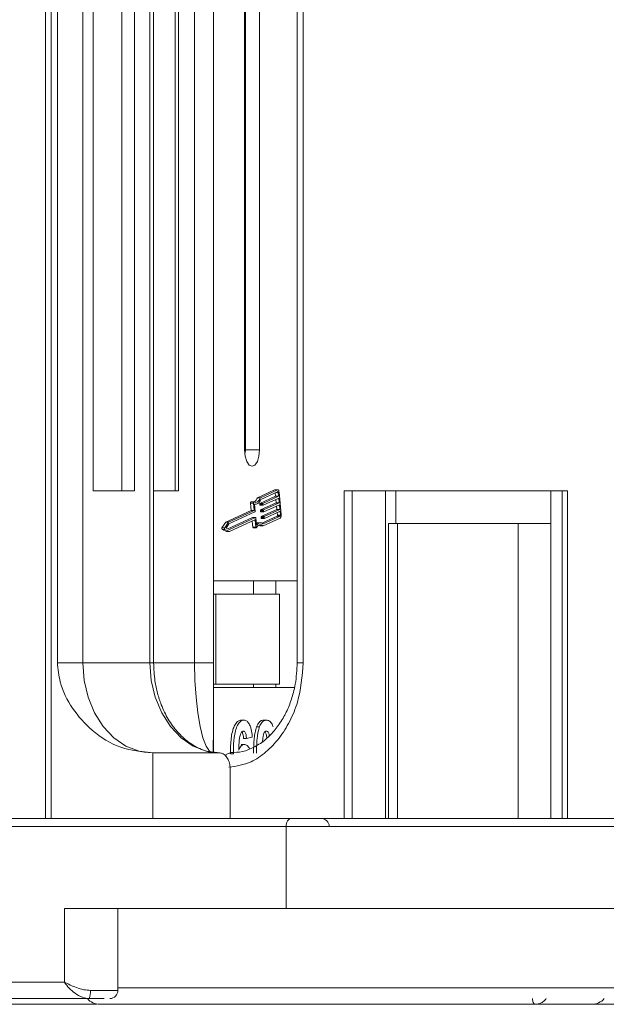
# Model space of a CAD drawing. Header units: millimetres. Extents: x 2205 to 3679, y 833 to 1866.
# Tile 5 of 86: x 2740 to 2775, y 1083 to 1143. Entities that reach past the tile are written whole.
import ezdxf

# ---------------------------------------------------------------- set-up
doc = ezdxf.new("R2010")
doc.units = ezdxf.units.MM

msp = doc.modelspace()

# ---------------------------------------------------------------- linework, layer by layer
at = {"color": 7, "linetype": 'Continuous', "lineweight": 15}
for p, q in [((2741.153, 1144.183), (2741.153, 1094.183)), ((2741.506, 1094.183), (2741.506, 1144.183)), ((2741.877, 1144.183), (2741.877, 1103.683)), ((2743.427, 1103.683), (2743.427, 1144.183)), ((2744.058, 1144.183), (2744.058, 1114.183)), ((2745.805, 1114.183), (2745.805, 1144.183)), ((2746.581, 1114.183), (2746.581, 1144.183)), ((2747.527, 1144.183), (2747.527, 1103.683)), ((2747.751, 1103.683), (2747.751, 1144.183)), ((2749.073, 1114.183), (2749.073, 1144.183)), ((2749.277, 1114.183), (2749.277, 1144.183)), ((2750.256, 1144.183), (2750.256, 1103.683)), ((2751.415, 1103.683), (2751.415, 1144.183)), ((2751.417, 1144.183), (2751.417, 1098.238)), ((2753.302, 1144.183), (2753.302, 1116.683)), ((2753.358, 1116.683), (2753.358, 1144.183)), ((2754.219, 1116.683), (2754.219, 1144.183)), ((2756.515, 1144.183), (2756.515, 1103.683)), ((2756.885, 1103.683), (2756.885, 1144.183)), ((2754.219, 1116.683), (2753.358, 1116.683)), ((2744.058, 1114.183), (2746.581, 1114.183)), ((2747.751, 1114.183), (2749.277, 1114.183)), ((2755.135, 1114.249), (2754.09, 1113.768)), ((2755.313, 1114.249), (2754.268, 1113.768)), ((2755.324, 1114.134), (2754.295, 1113.661)), ((2755.135, 1114.249), (2755.313, 1114.249)), ((2755.329, 1114.253), (2755.152, 1114.253)), ((2755.356, 1114.089), (2755.225, 1114.089)), ((2755.378, 1113.859), (2755.356, 1114.089)), ((2755.542, 1112.735), (2755.408, 1114.113)), ((2773.008, 1114.183), (2759.386, 1114.183)), ((2759.386, 1114.183), (2759.386, 1094.183)), ((2759.875, 1094.183), (2759.875, 1114.183)), ((2761.91, 1114.183), (2761.91, 1094.183)), ((2762.54, 1112.183), (2762.54, 1114.183)), ((2771.998, 1094.183), (2771.998, 1114.183)), ((2772.699, 1114.183), (2772.699, 1094.183)), ((2773.008, 1094.183), (2773.008, 1114.183)), ((2753.871, 1113.508), (2753.693, 1113.508)), ((2754.09, 1113.768), (2754.268, 1113.768)), ((2755.2, 1113.859), (2754.245, 1113.419)), ((2754.423, 1113.419), (2755.378, 1113.859)), ((2755.389, 1113.744), (2754.434, 1113.304)), ((2755.18, 1114.068), (2755.2, 1113.859)), ((2755.2, 1113.859), (2755.378, 1113.859)), ((2755.219, 1113.666), (2755.239, 1113.457)), ((2755.417, 1113.457), (2755.389, 1113.744)), ((2753.71, 1112.993), (2752.151, 1112.275)), ((2753.888, 1112.993), (2752.329, 1112.275)), ((2753.938, 1112.896), (2752.351, 1112.165)), ((2753.667, 1113.437), (2753.71, 1112.993)), ((2753.667, 1113.437), (2753.845, 1113.437)), ((2753.71, 1112.993), (2753.888, 1112.993)), ((2753.845, 1113.437), (2753.888, 1112.993)), ((2753.906, 1113.375), (2753.949, 1112.931)), ((2753.907, 1113.365), (2753.971, 1113.365)), ((2754.235, 1113.385), (2754.24, 1113.327)), ((2754.235, 1113.385), (2754.412, 1113.385)), ((2754.418, 1113.327), (2754.24, 1113.327)), ((2754.245, 1113.419), (2754.423, 1113.419)), ((2754.253, 1113.304), (2754.431, 1113.304)), ((2754.274, 1112.982), (2754.279, 1112.925)), ((2754.274, 1112.982), (2754.451, 1112.982)), ((2754.279, 1112.925), (2754.457, 1112.925)), ((2755.239, 1113.457), (2754.284, 1113.017)), ((2754.284, 1113.017), (2754.462, 1113.017)), ((2754.292, 1112.902), (2754.47, 1112.902)), ((2755.278, 1113.055), (2754.323, 1112.615)), ((2754.418, 1113.327), (2754.412, 1113.385)), ((2754.457, 1112.925), (2754.451, 1112.982)), ((2754.462, 1113.017), (2755.417, 1113.457)), ((2755.428, 1113.342), (2754.473, 1112.902)), ((2754.501, 1112.615), (2755.456, 1113.055)), ((2755.467, 1112.94), (2754.512, 1112.5)), ((2755.239, 1113.457), (2755.417, 1113.457)), ((2755.258, 1113.264), (2755.278, 1113.055)), ((2755.278, 1113.055), (2755.456, 1113.055)), ((2755.456, 1113.055), (2755.428, 1113.342)), ((2755.489, 1112.71), (2755.467, 1112.94)), ((2753.794, 1112.551), (2752.292, 1111.86)), ((2752.384, 1111.82), (2753.972, 1112.551)), ((2752.385, 1111.7), (2753.93, 1112.412)), ((2753.773, 1112.34), (2753.809, 1111.974)), ((2753.794, 1112.551), (2753.972, 1112.551)), ((2753.975, 1112.552), (2753.797, 1112.552)), ((2753.881, 1112.39), (2753.946, 1112.39)), ((2753.946, 1112.39), (2753.986, 1111.974)), ((2753.988, 1112.529), (2754.031, 1112.085)), ((2754.313, 1112.58), (2754.318, 1112.523)), ((2754.313, 1112.58), (2754.49, 1112.58)), ((2754.318, 1112.523), (2754.496, 1112.523)), ((2754.323, 1112.615), (2754.501, 1112.615)), ((2754.331, 1112.499), (2754.509, 1112.499)), ((2755.291, 1112.641), (2754.367, 1112.215)), ((2754.435, 1112.044), (2755.48, 1112.526)), ((2754.44, 1112.167), (2755.469, 1112.641)), ((2754.496, 1112.523), (2754.49, 1112.58)), ((2755.469, 1112.641), (2755.291, 1112.641)), ((2755.297, 1112.862), (2755.312, 1112.71)), ((2755.312, 1112.71), (2755.489, 1112.71)), ((2752.151, 1112.275), (2751.921, 1111.924)), ((2752.099, 1111.924), (2751.921, 1111.924)), ((2751.931, 1111.818), (2752.207, 1111.7)), ((2751.931, 1111.818), (2752.109, 1111.818)), ((2752.329, 1112.275), (2752.099, 1111.924)), ((2752.109, 1111.818), (2752.385, 1111.7)), ((2752.151, 1112.275), (2752.329, 1112.275)), ((2752.351, 1112.165), (2752.182, 1111.907)), ((2752.182, 1111.907), (2752.384, 1111.82)), ((2752.207, 1111.7), (2752.385, 1111.7)), ((2753.986, 1111.974), (2753.809, 1111.974)), ((2753.835, 1111.927), (2754.013, 1111.927)), ((2754.273, 1112.237), (2754.095, 1112.237)), ((2754.257, 1112.044), (2754.435, 1112.044)), ((2762.083, 1112.183), (2762.083, 1094.183)), ((2762.637, 1112.183), (2762.083, 1112.183)), ((2762.637, 1094.183), (2762.637, 1112.183)), ((2762.637, 1112.183), (2770.009, 1112.183)), ((2770.009, 1112.183), (2770.009, 1094.183)), ((2771.998, 1112.183), (2770.009, 1112.183)), ((2756.515, 1108.683), (2751.417, 1108.683)), ((2753.847, 1107.883), (2753.847, 1108.683)), ((2755.208, 1107.883), (2755.208, 1108.683)), ((2751.417, 1107.883), (2751.545, 1107.883)), ((2751.545, 1107.883), (2751.545, 1102.383)), ((2751.545, 1107.883), (2755.443, 1107.883)), ((2755.443, 1102.383), (2755.443, 1107.883)), ((2741.877, 1103.683), (2743.427, 1103.683)), ((2743.427, 1103.683), (2747.527, 1103.683)), ((2747.527, 1103.683), (2747.751, 1103.683)), ((2747.751, 1103.683), (2750.256, 1103.683)), ((2750.256, 1103.683), (2751.415, 1103.683)), ((2756.515, 1103.683), (2756.885, 1103.683)), ((2751.545, 1102.383), (2751.417, 1102.383)), ((2751.417, 1102.183), (2756.355, 1102.183)), ((2751.545, 1102.383), (2755.443, 1102.383)), ((2753.847, 1102.383), (2753.847, 1102.183)), ((2755.208, 1102.183), (2755.208, 1102.383)), ((2753.27, 1100.183), (2753.093, 1100.183)), ((2754.214, 1099.776), (2754.036, 1099.776)), ((2754.632, 1100.183), (2754.455, 1100.183)), ((2753.421, 1099.055), (2753.243, 1099.055)), ((2753.774, 1099.139), (2753.421, 1099.055)), ((2753.279, 1098.696), (2753.101, 1098.696)), ((2747.696, 1098.183), (2747.696, 1094.183)), ((2747.696, 1098.183), (2751.795, 1098.183)), ((2752.444, 1098.129), (2752.621, 1098.129)), ((2752.426, 1094.183), (2752.426, 1097.183)), ((2717.369, 1093.683), (2755.839, 1093.683)), ((2756.154, 1094.183), (2717.684, 1094.183)), ((2755.839, 1093.683), (2755.839, 1088.683)), ((2755.839, 1093.683), (2792.395, 1093.683)), ((2742.314, 1088.683), (2742.314, 1084.183)), ((2755.839, 1088.683), (2742.314, 1088.683)), ((2745.575, 1083.683), (2745.575, 1088.683)), ((2755.839, 1088.683), (2776.967, 1088.683)), ((2742.314, 1084.183), (2703.844, 1084.183)), ((2743.891, 1083.683), (2745.575, 1083.683)), ((2745.575, 1083.833), (2776.733, 1083.833)), ((2704.474, 1083.183), (2743.812, 1083.183)), ((2744.291, 1082.833), (2730.806, 1082.833)), ((2743.01, 1082.833), (2743.013, 1082.833)), ((2771.041, 1082.833), (2771.039, 1082.833)), ((2774.486, 1082.833), (2774.499, 1082.833))]:
    msp.add_line(p, q, dxfattribs=at)
at = {"color": 7, "linetype": 'Continuous', "lineweight": 15, "flags": 128}
for points in [[(2753.302, 1116.683), (2753.337, 1116.3), (2753.436, 1115.976), (2753.585, 1115.759), (2753.761, 1115.683), (2753.936, 1115.759), (2754.085, 1115.976), (2754.184, 1116.3), (2754.219, 1116.683)], [(2755.152, 1114.253), (2755.151, 1114.253), (2755.135, 1114.249)], [(2755.313, 1114.249), (2755.328, 1114.253), (2755.344, 1114.25), (2755.359, 1114.241), (2755.373, 1114.225), (2755.386, 1114.203), (2755.396, 1114.177), (2755.404, 1114.146), (2755.408, 1114.113)], [(2755.356, 1114.089), (2755.354, 1114.1), (2755.352, 1114.11), (2755.348, 1114.119), (2755.344, 1114.126), (2755.339, 1114.132), (2755.334, 1114.135), (2755.329, 1114.136), (2755.324, 1114.134)], [(2753.693, 1113.508), (2753.693, 1113.508), (2753.686, 1113.506), (2753.68, 1113.5), (2753.675, 1113.492), (2753.67, 1113.48), (2753.668, 1113.467), (2753.666, 1113.452), (2753.667, 1113.437)], [(2753.845, 1113.437), (2753.844, 1113.452), (2753.845, 1113.467), (2753.848, 1113.48), (2753.852, 1113.492), (2753.858, 1113.5), (2753.864, 1113.506), (2753.871, 1113.508), (2753.877, 1113.507)], [(2753.877, 1113.507), (2753.93, 1113.487), (2753.984, 1113.483), (2754.037, 1113.494), (2754.089, 1113.521), (2754.139, 1113.562), (2754.186, 1113.618), (2754.229, 1113.687), (2754.268, 1113.768)], [(2754.295, 1113.661), (2754.256, 1113.583), (2754.212, 1113.515), (2754.166, 1113.46), (2754.116, 1113.416), (2754.065, 1113.386), (2754.012, 1113.369), (2753.959, 1113.365), (2753.906, 1113.375)], [(2754.24, 1113.327), (2754.241, 1113.322), (2754.242, 1113.317), (2754.244, 1113.312), (2754.246, 1113.309), (2754.248, 1113.306), (2754.251, 1113.304), (2754.253, 1113.304)], [(2754.279, 1112.925), (2754.28, 1112.919), (2754.281, 1112.914), (2754.283, 1112.91), (2754.285, 1112.906), (2754.287, 1112.904), (2754.29, 1112.902), (2754.292, 1112.902)], [(2754.434, 1113.304), (2754.431, 1113.304), (2754.429, 1113.304), (2754.426, 1113.306), (2754.424, 1113.309), (2754.422, 1113.312), (2754.42, 1113.317), (2754.419, 1113.322), (2754.418, 1113.327)], [(2754.473, 1112.902), (2754.47, 1112.902), (2754.468, 1112.902), (2754.465, 1112.904), (2754.463, 1112.906), (2754.461, 1112.91), (2754.459, 1112.914), (2754.458, 1112.919), (2754.457, 1112.925)], [(2753.797, 1112.552), (2753.797, 1112.552), (2753.794, 1112.551)], [(2753.93, 1112.412), (2753.933, 1112.413), (2753.935, 1112.412), (2753.938, 1112.411), (2753.94, 1112.408), (2753.942, 1112.404), (2753.944, 1112.4), (2753.945, 1112.395), (2753.946, 1112.39)], [(2753.972, 1112.551), (2753.974, 1112.552), (2753.977, 1112.552), (2753.98, 1112.55), (2753.982, 1112.547), (2753.984, 1112.544), (2753.986, 1112.539), (2753.987, 1112.534), (2753.988, 1112.529)], [(2754.318, 1112.523), (2754.319, 1112.517), (2754.32, 1112.512), (2754.322, 1112.508), (2754.324, 1112.504), (2754.326, 1112.502), (2754.329, 1112.5), (2754.331, 1112.499)], [(2754.512, 1112.5), (2754.509, 1112.499), (2754.507, 1112.5), (2754.504, 1112.502), (2754.502, 1112.504), (2754.5, 1112.508), (2754.498, 1112.512), (2754.497, 1112.517), (2754.496, 1112.523)], [(2753.809, 1111.974), (2753.811, 1111.96), (2753.815, 1111.948), (2753.82, 1111.938), (2753.826, 1111.931), (2753.832, 1111.928), (2753.835, 1111.927)], [(2754.029, 1111.939), (2754.023, 1111.932), (2754.017, 1111.928), (2754.01, 1111.928), (2754.003, 1111.931), (2753.997, 1111.938), (2753.992, 1111.948), (2753.989, 1111.96), (2753.986, 1111.974)], [(2754.095, 1112.237), (2754.053, 1112.232), (2754.017, 1112.222)], [(2754.029, 1111.939), (2754.074, 1112.004), (2754.122, 1112.055), (2754.173, 1112.092), (2754.225, 1112.113), (2754.279, 1112.119), (2754.332, 1112.109), (2754.384, 1112.084), (2754.435, 1112.044)], [(2754.184, 1112.097), (2754.207, 1112.084), (2754.257, 1112.044)], [(2747.696, 1098.183), (2746.863, 1098.288), (2746.062, 1098.601), (2745.324, 1099.11), (2744.678, 1099.794), (2744.147, 1100.627), (2743.752, 1101.578), (2743.509, 1102.61), (2743.427, 1103.683)], [(2747.527, 1103.683), (2747.609, 1102.61), (2747.852, 1101.578), (2748.246, 1100.627), (2748.777, 1099.794), (2749.424, 1099.11), (2750.162, 1098.601), (2750.962, 1098.288), (2751.795, 1098.183)], [(2750.256, 1103.683), (2750.278, 1102.61), (2750.342, 1101.578), (2750.446, 1100.627), (2750.586, 1099.794), (2750.756, 1099.11), (2750.951, 1098.601), (2751.162, 1098.288), (2751.381, 1098.183)], [(2755.839, 1093.683), (2755.845, 1093.78), (2755.863, 1093.874), (2755.892, 1093.961), (2755.931, 1094.036), (2755.979, 1094.098), (2756.034, 1094.145), (2756.093, 1094.173), (2756.154, 1094.183)], [(2770.878, 1083.183), (2770.881, 1083.114), (2770.89, 1083.049), (2770.905, 1082.988), (2770.925, 1082.935), (2770.949, 1082.892), (2770.977, 1082.859), (2771.007, 1082.839), (2771.039, 1082.833)], [(2770.88, 1083.183), (2770.883, 1083.114), (2770.892, 1083.049), (2770.907, 1082.988), (2770.927, 1082.935), (2770.952, 1082.892), (2770.98, 1082.859), (2771.01, 1082.839), (2771.041, 1082.833)]]:
    msp.add_lwpolyline(points, dxfattribs=at)
at = {"color": 7, "linetype": 'Continuous', "lineweight": 15}
for centre, radius, start, end in [((2752.91, 1116.664), 0.448, 333.89769, 2.36402), ((2753.633, 1113.914), 0.48, 301.38027, 342.33473), ((2753.912, 1112.923), 0.0372, 314.13938, 12.60398), ((2754.271, 1113.393), 0.0372, 134.13938, 192.60398), ((2754.31, 1112.991), 0.0372, 134.13938, 192.60398), ((2754.449, 1113.393), 0.0372, 134.13938, 192.60398), ((2754.488, 1112.991), 0.0372, 134.13938, 192.60398), ((2754.349, 1112.588), 0.0372, 134.13938, 192.60398), ((2754.527, 1112.588), 0.0372, 134.13938, 192.60398), ((2755.239, 1112.694), 0.0744, 314.13938, 12.60398), ((2755.417, 1112.694), 0.0744, 314.13938, 12.60398), ((2755.324, 1112.686), 0.223, 314.13938, 12.60398), ((2751.996, 1111.878), 0.088, 148.4171, 222.65237), ((2752.174, 1111.878), 0.088, 148.4171, 222.65237), ((2754.267, 1111.969), 0.263, 48.76757, 153.96775), ((2757.971, 1093.683), 0.5, 0, 90), ((2743.04, 1083.561), 0.859, 333.88979, 8.15539), ((2745.075, 1083.683), 0.5, 270, 0), ((2744.467, 1083.833), 1, 220.5416, 270), ((2774.5, 1083.833), 1, 270, 319.4584)]:
    msp.add_arc(centre, radius, start, end, dxfattribs=at)
for points, knots in [([(2741.877, 1103.683), (2741.917, 1103.292), (2742.019, 1102.293), (2742.769, 1100.839), (2744.017, 1099.426), (2745.717, 1098.39), (2747.038, 1098.251), (2747.696, 1098.183)], [0, 0, 0, 0, 0.125713, 0.321276, 0.524466, 0.763484, 1, 1, 1, 1]), ([(2751.76, 1098.197), (2751.724, 1098.193), (2751.36, 1098.153), (2750.72, 1098.349), (2749.889, 1098.794), (2749.197, 1099.435), (2748.632, 1100.217), (2748.237, 1101.03), (2747.979, 1101.824), (2747.794, 1102.679), (2747.767, 1103.311), (2747.751, 1103.683)], [0, 0, 0, 0, 0.018475, 0.183377, 0.322334, 0.453902, 0.578047, 0.697937, 0.785012, 0.873592, 1, 1, 1, 1]), ([(2751.381, 1098.183), (2751.385, 1098.259), (2751.393, 1098.412), (2751.404, 1099.602), (2751.411, 1101.152), (2751.414, 1102.596), (2751.414, 1103.389), (2751.415, 1103.683)], [0, 0, 0, 0, 0.249096, 0.498243, 0.745205, 0.90541, 1, 1, 1, 1]), ([(2752.353, 1097.309), (2752.811, 1097.377), (2753.61, 1097.495), (2754.624, 1098.217), (2755.434, 1099.052), (2756.084, 1100.094), (2756.714, 1101.607), (2756.817, 1102.865), (2756.885, 1103.683)], [0, 0, 0, 0, 0.185558, 0.323597, 0.464565, 0.605534, 0.743573, 1, 1, 1, 1]), ([(2756.515, 1103.683), (2756.494, 1103.244), (2756.463, 1102.627), (2756.266, 1101.754), (2756.034, 1101.043), (2755.661, 1100.275), (2755.18, 1099.576), (2754.594, 1098.977), (2753.916, 1098.521), (2753.198, 1098.229), (2752.706, 1098.209), (2752.471, 1098.2)], [0, 0, 0, 0, 0.148018, 0.208658, 0.308329, 0.410852, 0.520151, 0.63429, 0.754082, 0.882223, 1, 1, 1, 1]), ([(2753.093, 1100.183), (2753.031, 1100.173), (2752.906, 1100.153), (2752.737, 1099.965), (2752.598, 1099.667), (2752.481, 1099.147), (2752.447, 1098.61), (2752.444, 1098.227), (2752.444, 1098.129)], [0, 0, 0, 0, 0.14324, 0.28761, 0.430449, 0.591135, 0.89544, 1, 1, 1, 1]), ([(2752.621, 1098.129), (2752.623, 1098.262), (2752.627, 1098.664), (2752.668, 1099.22), (2752.796, 1099.728), (2752.955, 1100.031), (2753.124, 1100.168), (2753.231, 1100.179), (2753.27, 1100.183)], [0, 0, 0, 0, 0.1423372, 0.4291269, 0.5899433, 0.7512055, 0.9098946, 1, 1, 1, 1]), ([(2753.27, 1100.183), (2753.333, 1100.172), (2753.445, 1100.153), (2753.589, 1099.969), (2753.699, 1099.692), (2753.752, 1099.395), (2753.769, 1099.196), (2753.774, 1099.139)], [0, 0, 0, 0, 0.242691, 0.439002, 0.635006, 0.895059, 1, 1, 1, 1]), ([(2754.036, 1099.776), (2754.018, 1099.722), (2753.982, 1099.613), (2753.932, 1099.378), (2753.891, 1099.073), (2753.867, 1098.738), (2753.856, 1098.433), (2753.855, 1098.254), (2753.855, 1098.164)], [0, 0, 0, 0, 0.118605, 0.239529, 0.45773, 0.680896, 0.840214, 1, 1, 1, 1]), ([(2754.032, 1098.164), (2754.034, 1098.297), (2754.036, 1098.6), (2754.069, 1099.128), (2754.134, 1099.548), (2754.206, 1099.754), (2754.214, 1099.776)], [0, 0, 0, 0, 0.237381, 0.538918, 0.949082, 1, 1, 1, 1]), ([(2754.455, 1100.183), (2754.424, 1100.18), (2754.362, 1100.176), (2754.271, 1100.133), (2754.184, 1100.055), (2754.117, 1099.958), (2754.069, 1099.861), (2754.047, 1099.805), (2754.036, 1099.776)], [0, 0, 0, 0, 0.193601, 0.390515, 0.584816, 0.786672, 0.892788, 1, 1, 1, 1]), ([(2754.214, 1099.776), (2754.234, 1099.827), (2754.276, 1099.929), (2754.353, 1100.044), (2754.44, 1100.127), (2754.517, 1100.165), (2754.582, 1100.18), (2754.616, 1100.182), (2754.632, 1100.183)], [0, 0, 0, 0, 0.193776, 0.3936, 0.587864, 0.788908, 0.894169, 1, 1, 1, 1]), ([(2754.632, 1100.183), (2754.663, 1100.181), (2754.725, 1100.176), (2754.816, 1100.132), (2754.903, 1100.055), (2754.969, 1099.956), (2755.018, 1099.858), (2755.041, 1099.8), (2755.052, 1099.772)], [0, 0, 0, 0, 0.192627, 0.388684, 0.582013, 0.783201, 0.891038, 1, 1, 1, 1]), ([(2753.225, 1099.516), (2753.2, 1099.511), (2753.151, 1099.5), (2753.081, 1099.4), (2753.016, 1099.228), (2752.966, 1098.866), (2752.955, 1098.565), (2752.947, 1098.361)], [0, 0, 0, 0, 0.112049, 0.22438, 0.370115, 0.570276, 1, 1, 1, 1]), ([(2753.137, 1099.467), (2753.148, 1099.455), (2753.175, 1099.425), (2753.211, 1099.325), (2753.234, 1099.193), (2753.241, 1099.096), (2753.243, 1099.055)], [0, 0, 0, 0, 0.153821, 0.401788, 0.748583, 1, 1, 1, 1]), ([(2753.421, 1099.055), (2753.415, 1099.132), (2753.406, 1099.254), (2753.365, 1099.398), (2753.316, 1099.479), (2753.267, 1099.512), (2753.237, 1099.515), (2753.225, 1099.516)], [0, 0, 0, 0, 0.33384, 0.5245467, 0.7163724, 0.8918244, 1, 1, 1, 1]), ([(2754.403, 1098.883), (2754.405, 1098.916), (2754.41, 1098.997), (2754.419, 1099.077), (2754.425, 1099.123)], [0, 0, 0, 0, 0.410712, 1, 1, 1, 1]), ([(2754.425, 1099.123), (2754.435, 1099.193), (2754.453, 1099.305), (2754.503, 1099.43), (2754.559, 1099.497), (2754.605, 1099.513), (2754.629, 1099.516), (2754.632, 1099.516)], [0, 0, 0, 0, 0.334804, 0.542561, 0.750382, 0.970721, 1, 1, 1, 1]), ([(2754.544, 1099.47), (2754.558, 1099.455), (2754.59, 1099.42), (2754.636, 1099.288), (2754.654, 1099.166), (2754.666, 1099.087)], [0, 0, 0, 0, 0.208429, 0.4795973, 1, 1, 1, 1]), ([(2754.632, 1099.516), (2754.659, 1099.51), (2754.705, 1099.5), (2754.763, 1099.425), (2754.799, 1099.335), (2754.81, 1099.266), (2754.815, 1099.239)], [0, 0, 0, 0, 0.329801, 0.581337, 0.833639, 1, 1, 1, 1]), ([(2752.947, 1098.361), (2752.969, 1098.409), (2753.012, 1098.507), (2753.078, 1098.598), (2753.137, 1098.648), (2753.182, 1098.676), (2753.23, 1098.692), (2753.262, 1098.694), (2753.279, 1098.696)], [0, 0, 0, 0, 0.243654, 0.49576, 0.617892, 0.741503, 0.870025, 1, 1, 1, 1]), ([(2753.279, 1098.696), (2753.342, 1098.685), (2753.463, 1098.664), (2753.563, 1098.511), (2753.612, 1098.436)], [0, 0, 0, 0, 0.515421, 1, 1, 1, 1]), ([(2751.795, 1098.183), (2751.866, 1098.172), (2752.008, 1098.15), (2752.197, 1097.977), (2752.339, 1097.723), (2752.415, 1097.442), (2752.423, 1097.256), (2752.426, 1097.183)], [0, 0, 0, 0, 0.214694, 0.429388, 0.644082, 0.858775, 1, 1, 1, 1]), ([(2752.471, 1098.183), (2752.399, 1098.174), (2752.277, 1098.16), (2752.175, 1098.056), (2752.133, 1098.013)], [0, 0, 0, 0, 0.589217, 1, 1, 1, 1]), ([(2792.895, 1094.183), (2791.983, 1094.183), (2790.086, 1094.183), (2787.006, 1094.183), (2783.735, 1094.183), (2780.365, 1094.183), (2776.96, 1094.183), (2773.578, 1094.183), (2770.256, 1094.183), (2766.724, 1094.183), (2763.069, 1094.183), (2759.4, 1094.183), (2757.225, 1094.183), (2756.154, 1094.183)], [0, 0, 0, 0, 0.078828, 0.164007, 0.250986, 0.337978, 0.424956, 0.511948, 0.597114, 0.682294, 0.791236, 0.897212, 1, 1, 1, 1]), ([(2742.314, 1084.183), (2742.542, 1084.066), (2742.897, 1083.886), (2743.465, 1083.714), (2743.758, 1083.693), (2743.891, 1083.683)], [0, 0, 0, 0, 0.4984129, 0.772928, 1, 1, 1, 1]), ([(2743.812, 1083.183), (2743.674, 1083.2), (2743.381, 1083.235), (2742.959, 1083.486), (2742.585, 1083.815), (2742.404, 1084.06), (2742.314, 1084.183)], [0, 0, 0, 0, 0.23435, 0.498195, 0.748869, 1, 1, 1, 1]), ([(2744.467, 1082.833), (2744.513, 1082.833), (2744.606, 1082.833), (2745.377, 1082.833), (2746.543, 1082.833), (2748.014, 1082.833), (2749.662, 1082.833), (2751.602, 1082.833), (2754.559, 1082.833), (2757.993, 1082.833), (2761.77, 1082.833), (2765.006, 1082.833), (2768.649, 1082.833), (2772.638, 1082.833), (2775.304, 1082.833), (2776.617, 1082.833)], [0, 0, 0, 0, 0.077726, 0.157824, 0.240135, 0.304454, 0.368763, 0.43443, 0.500087, 0.631237, 0.695556, 0.759865, 0.842185, 0.922281, 1, 1, 1, 1]), ([(2771.705, 1083.183), (2771.693, 1083.165), (2771.631, 1083.069), (2771.484, 1082.957), (2771.269, 1082.853), (2771.122, 1082.84), (2771.041, 1082.833)], [0, 0, 0, 0, 0.079527, 0.42373, 0.683042, 1, 1, 1, 1])]:
    msp.add_open_spline(points, degree=3, knots=knots, dxfattribs=at)
msp.add_open_spline([(2744.739, 1083.183), (2744.609, 1083.183), (2744.35, 1083.183), (2743.991, 1083.183), (2743.812, 1083.183)], degree=3, dxfattribs=at)

doc.saveas('drawing.dxf')
